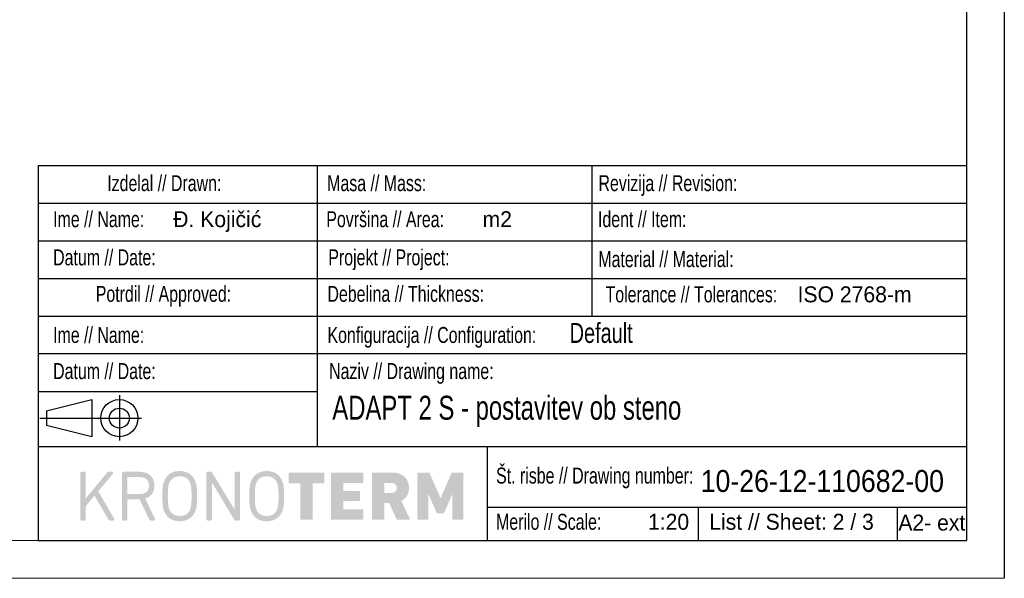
# Model space of a CAD drawing. Header units: millimetres. Extents: x 0 to 39025, y -31299 to 8400.
# Tile 117 of 206: x 15958 to 18568, y -15649 to -14167. Entities that reach past the tile are written whole.
import ezdxf

# ---------------------------------------------------------------- set-up
doc = ezdxf.new("R2010")
doc.units = ezdxf.units.MM
doc.layers.add('FORMAT', color=7, linetype='Continuous')
doc.styles.add('SLDTEXTSTYLE3', font='arial.ttf', dxfattribs={"width": 0.948})
doc.styles.add('SLDTEXTSTYLE4', font='ARIALN.TTF', dxfattribs={"width": 0.87})
doc.styles.add('SLDTEXTSTYLE5', font='ARIALN.TTF', dxfattribs={"width": 0.87, "bigfont": 'bigfont'})

msp = doc.modelspace()

# ---------------------------------------------------------------- hatches: boundary and pattern name
at = {"ltscale": 10}
h = msp.add_hatch(color=0, dxfattribs=at)
h.dxf.hatch_style = 1
edge = h.paths.add_edge_path()
edge.add_spline(control_points=[(16655.2, -15394.4), (16648.8, -15375.1), (16634.1, -15364.8), (16612.9, -15364.8), (16591.5, -15364.8), (16576.8, -15375.1), (16570.4, -15394.4)], knot_values=[0, 0, 0, 0, 1, 1, 1, 2, 2, 2, 2], degree=3, periodic=0)
edge.add_spline(control_points=[(16570.4, -15394.4), (16568.1, -15401.5), (16566.6, -15410.1), (16566.6, -15431.4), (16566.6, -15452.7), (16568.1, -15461.4), (16570.4, -15468.4)], knot_values=[2, 2, 2, 2, 3, 3, 3, 4, 4, 4, 4], degree=3, periodic=0)
edge.add_spline(control_points=[(16570.4, -15468.4), (16576.8, -15487.7), (16591.5, -15498), (16612.9, -15498), (16634.1, -15498), (16648.8, -15487.7), (16655.2, -15468.4)], knot_values=[4, 4, 4, 4, 5, 5, 5, 6, 6, 6, 6], degree=3, periodic=0)
edge.add_spline(control_points=[(16655.2, -15468.4), (16657.5, -15461.4), (16659, -15452.7), (16659, -15431.4), (16659, -15410.1), (16657.5, -15401.5), (16655.2, -15394.4)], knot_values=[6, 6, 6, 6, 7, 7, 7, 8, 8, 8, 8], degree=3, periodic=0)
edge = h.paths.add_edge_path(flags=16)
edge.add_spline(control_points=[(16644.3, -15431.4), (16644.3, -15452.4), (16642.7, -15459.9), (16641.3, -15464.2)], knot_values=[0, 0, 0, 0, 1, 1, 1, 1], degree=3, periodic=0)
edge.add_spline(control_points=[(16641.3, -15464.2), (16636.9, -15477.4), (16627.3, -15484), (16612.9, -15484), (16598.3, -15484), (16588.7, -15477.4), (16584.3, -15464.2)], knot_values=[1, 1, 1, 1, 2, 2, 2, 3, 3, 3, 3], degree=3, periodic=0)
edge.add_spline(control_points=[(16584.3, -15464.2), (16582.9, -15459.9), (16581.3, -15452.4), (16581.3, -15410.4), (16582.9, -15402.9), (16584.3, -15398.6)], knot_values=[3, 3, 3, 3, 4, 4, 5, 5, 5, 5], degree=3, periodic=0)
edge.add_spline(control_points=[(16584.3, -15398.6), (16588.7, -15385.5), (16598.3, -15378.8), (16612.9, -15378.8), (16627.3, -15378.8), (16636.9, -15385.5), (16641.3, -15398.6)], knot_values=[5, 5, 5, 5, 6, 6, 6, 7, 7, 7, 7], degree=3, periodic=0)
edge.add_spline(control_points=[(16641.3, -15398.6), (16642.7, -15402.9), (16644.3, -15410.4), (16644.3, -15431.4)], knot_values=[7, 7, 7, 7, 8, 8, 8, 8], degree=3, periodic=0)
edge = h.paths.add_edge_path()
edge.add_spline(control_points=[(16542.3, -15370.5), (16542.3, -15368.3), (16540.7, -15366.7), (16538.5, -15366.7)], knot_values=[17, 17, 17, 17, 18, 18, 18, 18], degree=3, periodic=0)
edge.add_line((16538.5, -15366.7), (16531.7, -15366.7))
edge.add_spline(control_points=[(16531.7, -15366.7), (16529.5, -15366.7), (16527.9, -15368.3), (16527.9, -15370.5)], knot_values=[1, 1, 1, 1, 2, 2, 2, 2], degree=3, periodic=0)
edge.add_line((16527.9, -15370.5), (16527.9, -15467.5))
edge.add_line((16527.9, -15467.5), (16468.5, -15369.6))
edge.add_spline(control_points=[(16468.5, -15369.6), (16467.5, -15367.7), (16465.9, -15366.7), (16463.6, -15366.7)], knot_values=[4, 4, 4, 4, 5, 5, 5, 5], degree=3, periodic=0)
edge.add_line((16463.6, -15366.7), (16456.8, -15366.7))
edge.add_spline(control_points=[(16456.8, -15366.7), (16454.6, -15366.7), (16452.9, -15368.3), (16452.9, -15370.5)], knot_values=[6, 6, 6, 6, 7, 7, 7, 7], degree=3, periodic=0)
edge.add_line((16452.9, -15370.5), (16452.9, -15492.3))
edge.add_spline(control_points=[(16452.9, -15492.3), (16452.9, -15494.5), (16454.6, -15496.1), (16456.8, -15496.1)], knot_values=[8, 8, 8, 8, 9, 9, 9, 9], degree=3, periodic=0)
edge.add_line((16456.8, -15496.1), (16463.6, -15496.1))
edge.add_spline(control_points=[(16463.6, -15496.1), (16465.8, -15496.1), (16467.4, -15494.5), (16467.4, -15492.3)], knot_values=[10, 10, 10, 10, 11, 11, 11, 11], degree=3, periodic=0)
edge.add_line((16467.4, -15492.3), (16467.4, -15394.9))
edge.add_line((16467.4, -15394.9), (16526.5, -15493.4))
edge.add_spline(control_points=[(16526.5, -15493.4), (16527.6, -15495.2), (16529.3, -15496.1), (16531.3, -15496.1)], knot_values=[13, 13, 13, 13, 14, 14, 14, 14], degree=3, periodic=0)
edge.add_line((16531.3, -15496.1), (16538.5, -15496.1))
edge.add_spline(control_points=[(16538.5, -15496.1), (16540.7, -15496.1), (16542.3, -15494.5), (16542.3, -15492.3)], knot_values=[15, 15, 15, 15, 16, 16, 16, 16], degree=3, periodic=0)
edge.add_line((16542.3, -15492.3), (16542.3, -15370.5))
edge = h.paths.add_edge_path()
edge.add_spline(control_points=[(16382.2, -15364.8), (16360.8, -15364.8), (16346.1, -15375.1), (16339.7, -15394.4)], knot_values=[0, 0, 0, 0, 1, 1, 1, 1], degree=3, periodic=0)
edge.add_spline(control_points=[(16339.7, -15394.4), (16337.4, -15401.5), (16336, -15410.1), (16336, -15431.4), (16336, -15452.7), (16337.4, -15461.4), (16339.7, -15468.4)], knot_values=[1, 1, 1, 1, 2, 2, 2, 3, 3, 3, 3], degree=3, periodic=0)
edge.add_spline(control_points=[(16339.7, -15468.4), (16346.1, -15487.7), (16360.8, -15498), (16382.2, -15498), (16403.5, -15498), (16418.1, -15487.7), (16424.5, -15468.4)], knot_values=[3, 3, 3, 3, 4, 4, 4, 5, 5, 5, 5], degree=3, periodic=0)
edge.add_spline(control_points=[(16424.5, -15468.4), (16426.9, -15461.4), (16428.3, -15452.7), (16428.3, -15431.4), (16428.3, -15410.1), (16426.9, -15401.5), (16424.5, -15394.4)], knot_values=[5, 5, 5, 5, 6, 6, 6, 7, 7, 7, 7], degree=3, periodic=0)
edge.add_spline(control_points=[(16424.5, -15394.4), (16418.1, -15375.1), (16403.5, -15364.8), (16382.2, -15364.8)], knot_values=[7, 7, 7, 7, 8, 8, 8, 8], degree=3, periodic=0)
edge = h.paths.add_edge_path(flags=16)
edge.add_spline(control_points=[(16410.6, -15398.6), (16412, -15402.9), (16413.6, -15410.4), (16413.6, -15431.4)], knot_values=[8, 8, 8, 8, 9, 9, 9, 9], degree=3, periodic=0)
edge.add_spline(control_points=[(16413.6, -15431.4), (16413.6, -15452.4), (16412, -15459.9), (16410.6, -15464.2)], knot_values=[0, 0, 0, 0, 1, 1, 1, 1], degree=3, periodic=0)
edge.add_spline(control_points=[(16410.6, -15464.2), (16406.2, -15477.4), (16396.7, -15484), (16382.2, -15484)], knot_values=[1, 1, 1, 1, 2, 2, 2, 2], degree=3, periodic=0)
edge.add_spline(control_points=[(16382.2, -15484), (16367.7, -15484), (16358.1, -15477.4), (16353.7, -15464.2)], knot_values=[2, 2, 2, 2, 3, 3, 3, 3], degree=3, periodic=0)
edge.add_line((16353.7, -15464.2), (16353.7, -15464.2))
edge.add_spline(control_points=[(16353.7, -15464.2), (16352.2, -15459.9), (16350.6, -15452.4), (16350.6, -15431.4)], knot_values=[4, 4, 4, 4, 5, 5, 5, 5], degree=3, periodic=0)
edge.add_spline(control_points=[(16350.6, -15431.4), (16350.6, -15410.4), (16352.2, -15402.9), (16353.7, -15398.6)], knot_values=[5, 5, 5, 5, 6, 6, 6, 6], degree=3, periodic=0)
edge.add_spline(control_points=[(16353.7, -15398.6), (16358.1, -15385.5), (16367.7, -15378.8), (16382.2, -15378.8)], knot_values=[6, 6, 6, 6, 7, 7, 7, 7], degree=3, periodic=0)
edge.add_spline(control_points=[(16382.2, -15378.8), (16396.7, -15378.8), (16406.2, -15385.5), (16410.6, -15398.6)], knot_values=[7, 7, 7, 7, 8, 8, 8, 8], degree=3, periodic=0)
edge = h.paths.add_edge_path()
edge.add_spline(control_points=[(16316.8, -15494.5), (16317.4, -15493.5), (16317.3, -15492.2), (16316.7, -15491.2)], knot_values=[14, 14, 14, 14, 15, 15, 15, 15], degree=3, periodic=0)
edge.add_line((16316.7, -15491.2), (16290.4, -15437.9))
edge.add_spline(control_points=[(16290.4, -15437.9), (16306.2, -15433.1), (16315.2, -15420.7), (16315.2, -15403.4)], knot_values=[0, 0, 0, 0, 1, 1, 1, 1], degree=3, periodic=0)
edge.add_spline(control_points=[(16315.2, -15403.4), (16315.2, -15380.7), (16299.8, -15366.7), (16275, -15366.7)], knot_values=[1, 1, 1, 1, 2, 2, 2, 2], degree=3, periodic=0)
edge.add_line((16275, -15366.7), (16233, -15366.7))
edge.add_spline(control_points=[(16233, -15366.7), (16230.7, -15366.7), (16229.1, -15368.3), (16229.1, -15370.5)], knot_values=[3, 3, 3, 3, 4, 4, 4, 4], degree=3, periodic=0)
edge.add_line((16229.1, -15370.5), (16229.1, -15492.3))
edge.add_spline(control_points=[(16229.1, -15492.3), (16229.1, -15494.5), (16230.7, -15496.1), (16233, -15496.1)], knot_values=[5, 5, 5, 5, 6, 6, 6, 6], degree=3, periodic=0)
edge.add_line((16233, -15496.1), (16239.8, -15496.1))
edge.add_spline(control_points=[(16239.8, -15496.1), (16242, -15496.1), (16243.6, -15494.5), (16243.6, -15492.3)], knot_values=[7, 7, 7, 7, 8, 8, 8, 8], degree=3, periodic=0)
edge.add_line((16243.6, -15492.3), (16243.6, -15440))
edge.add_line((16243.6, -15440), (16275.6, -15440))
edge.add_line((16275.6, -15440), (16301.4, -15493.3))
edge.add_spline(control_points=[(16301.4, -15493.3), (16302, -15494.6), (16303, -15496.1), (16305.5, -15496.1)], knot_values=[11, 11, 11, 11, 12, 12, 12, 12], degree=3, periodic=0)
edge.add_line((16305.5, -15496.1), (16314, -15496.1))
edge.add_spline(control_points=[(16314, -15496.1), (16315.2, -15496.1), (16316.3, -15495.5), (16316.8, -15494.5)], knot_values=[13, 13, 13, 13, 14, 14, 14, 14], degree=3, periodic=0)
edge = h.paths.add_edge_path(flags=16)
edge.add_spline(control_points=[(16300.7, -15403.4), (16300.7, -15418), (16291.5, -15426.1), (16274.8, -15426.1)], knot_values=[2, 2, 2, 2, 3, 3, 3, 3], degree=3, periodic=0)
edge.add_line((16274.8, -15426.1), (16243.6, -15426.1))
edge.add_line((16243.6, -15426.1), (16243.6, -15380.6))
edge.add_line((16243.6, -15380.6), (16274.8, -15380.6))
edge.add_spline(control_points=[(16274.8, -15380.6), (16291.5, -15380.6), (16300.7, -15388.7), (16300.7, -15403.4)], knot_values=[1, 1, 1, 1, 2, 2, 2, 2], degree=3, periodic=0)
edge = h.paths.add_edge_path()
edge.add_spline(control_points=[(16208.5, -15494.5), (16209.1, -15493.5), (16209, -15492.2), (16208.3, -15491.1)], knot_values=[20, 20, 20, 20, 21, 21, 21, 21], degree=3, periodic=0)
edge.add_line((16208.3, -15491.1), (16166.2, -15418.3))
edge.add_line((16166.2, -15418.3), (16204.8, -15372.1))
edge.add_spline(control_points=[(16204.8, -15372.1), (16205.8, -15371.1), (16206.1, -15369.8), (16205.7, -15368.6)], knot_values=[1, 1, 1, 1, 2, 2, 2, 2], degree=3, periodic=0)
edge.add_spline(control_points=[(16205.7, -15368.6), (16205.2, -15367.4), (16204, -15366.7), (16202.7, -15366.7)], knot_values=[2, 2, 2, 2, 3, 3, 3, 3], degree=3, periodic=0)
edge.add_line((16202.7, -15366.7), (16194, -15366.7))
edge.add_spline(control_points=[(16194, -15366.7), (16191.9, -15366.7), (16190.7, -15367.8), (16189.4, -15369.1)], knot_values=[4, 4, 4, 4, 5, 5, 5, 5], degree=3, periodic=0)
edge.add_line((16189.4, -15369.1), (16133.1, -15437.3))
edge.add_line((16133.1, -15437.3), (16133.1, -15370.5))
edge.add_spline(control_points=[(16133.1, -15370.5), (16133.1, -15368.3), (16131.5, -15366.7), (16129.3, -15366.7)], knot_values=[7, 7, 7, 7, 8, 8, 8, 8], degree=3, periodic=0)
edge.add_line((16129.3, -15366.7), (16122.4, -15366.7))
edge.add_spline(control_points=[(16122.4, -15366.7), (16120.2, -15366.7), (16118.6, -15368.3), (16118.6, -15370.5)], knot_values=[9, 9, 9, 9, 10, 10, 10, 10], degree=3, periodic=0)
edge.add_line((16118.6, -15370.5), (16118.6, -15492.3))
edge.add_spline(control_points=[(16118.6, -15492.3), (16118.6, -15494.5), (16120.2, -15496.1), (16122.4, -15496.1)], knot_values=[11, 11, 11, 11, 12, 12, 12, 12], degree=3, periodic=0)
edge.add_line((16122.4, -15496.1), (16129.3, -15496.1))
edge.add_spline(control_points=[(16129.3, -15496.1), (16131.5, -15496.1), (16133.1, -15494.5), (16133.1, -15492.3)], knot_values=[13, 13, 13, 13, 14, 14, 14, 14], degree=3, periodic=0)
edge.add_line((16133.1, -15492.3), (16133.1, -15458))
edge.add_line((16133.1, -15458), (16156.4, -15430.1))
edge.add_line((16156.4, -15430.1), (16192.9, -15493.6))
edge.add_spline(control_points=[(16192.9, -15493.6), (16193.7, -15494.8), (16194.9, -15496.1), (16197.3, -15496.1)], knot_values=[17, 17, 17, 17, 18, 18, 18, 18], degree=3, periodic=0)
edge.add_line((16197.3, -15496.1), (16205.7, -15496.1))
edge.add_spline(control_points=[(16205.7, -15496.1), (16206.9, -15496.1), (16208, -15495.5), (16208.5, -15494.5)], knot_values=[19, 19, 19, 19, 20, 20, 20, 20], degree=3, periodic=0)
edge = h.paths.add_edge_path()
edge.add_spline(control_points=[(17134.4, -15370.5), (17134.4, -15369.4), (17133.6, -15368.7), (17132.5, -15368.7)], knot_values=[25, 25, 25, 25, 26, 26, 26, 26], degree=3, periodic=0)
edge.add_line((17132.5, -15368.7), (17105.6, -15368.7))
edge.add_spline(control_points=[(17105.6, -15368.7), (17104.3, -15368.7), (17103, -15369), (17102.4, -15370.5)], knot_values=[1, 1, 1, 1, 2, 2, 2, 2], degree=3, periodic=0)
edge.add_line((17102.4, -15370.5), (17074.2, -15436))
edge.add_line((17074.2, -15436), (17073.5, -15436))
edge.add_line((17073.5, -15436), (17044.5, -15370.5))
edge.add_spline(control_points=[(17044.5, -15370.5), (17044, -15369), (17042.7, -15368.7), (17041.4, -15368.7)], knot_values=[5, 5, 5, 5, 6, 6, 6, 6], degree=3, periodic=0)
edge.add_line((17041.4, -15368.7), (17014.1, -15368.7))
edge.add_spline(control_points=[(17014.1, -15368.7), (17013, -15368.7), (17012.2, -15369.4), (17012.2, -15370.5)], knot_values=[7, 7, 7, 7, 8, 8, 8, 8], degree=3, periodic=0)
edge.add_line((17012.2, -15370.5), (17012.2, -15492.3))
edge.add_spline(control_points=[(17012.2, -15492.3), (17012.2, -15493.4), (17013, -15494.1), (17014.1, -15494.1)], knot_values=[9, 9, 9, 9, 10, 10, 10, 10], degree=3, periodic=0)
edge.add_line((17014.1, -15494.1), (17039.7, -15494.1))
edge.add_spline(control_points=[(17039.7, -15494.1), (17040.8, -15494.1), (17041.6, -15493.4), (17041.6, -15492.3)], knot_values=[11, 11, 11, 11, 12, 12, 12, 12], degree=3, periodic=0)
edge.add_line((17041.6, -15492.3), (17041.6, -15427.7))
edge.add_line((17041.6, -15427.7), (17042.5, -15427.7))
edge.add_line((17042.5, -15427.7), (17062.6, -15474.6))
edge.add_spline(control_points=[(17062.6, -15474.6), (17063.7, -15476.4), (17065, -15477), (17066.1, -15477)], knot_values=[15, 15, 15, 15, 16, 16, 16, 16], degree=3, periodic=0)
edge.add_line((17066.1, -15477), (17080.5, -15477))
edge.add_spline(control_points=[(17080.5, -15477), (17081.6, -15477), (17083.1, -15476.4), (17084, -15474.6)], knot_values=[17, 17, 17, 17, 18, 18, 18, 18], degree=3, periodic=0)
edge.add_line((17084, -15474.6), (17104.1, -15427.7))
edge.add_line((17104.1, -15427.7), (17105, -15427.7))
edge.add_line((17105, -15427.7), (17105, -15492.3))
edge.add_spline(control_points=[(17105, -15492.3), (17105, -15493.4), (17105.8, -15494.1), (17106.9, -15494.1)], knot_values=[21, 21, 21, 21, 22, 22, 22, 22], degree=3, periodic=0)
edge.add_line((17106.9, -15494.1), (17132.5, -15494.1))
edge.add_spline(control_points=[(17132.5, -15494.1), (17133.6, -15494.1), (17134.4, -15493.4), (17134.4, -15492.3)], knot_values=[23, 23, 23, 23, 24, 24, 24, 24], degree=3, periodic=0)
edge.add_line((17134.4, -15492.3), (17134.4, -15370.5))
edge = h.paths.add_edge_path()
edge.add_spline(control_points=[(16991.1, -15494.1), (16992.4, -15494.1), (16993, -15493), (16992.4, -15491.9)], knot_values=[14, 14, 14, 14, 15, 15, 15, 15], degree=3, periodic=0)
edge.add_line((16992.4, -15491.9), (16969.4, -15444.1))
edge.add_spline(control_points=[(16969.4, -15444.1), (16982.7, -15437.5), (16990, -15424.8), (16990, -15409.1)], knot_values=[0, 0, 0, 0, 1, 1, 1, 1], degree=3, periodic=0)
edge.add_spline(control_points=[(16990, -15409.1), (16990, -15385.5), (16973.6, -15368.7), (16944.8, -15368.7)], knot_values=[1, 1, 1, 1, 2, 2, 2, 2], degree=3, periodic=0)
edge.add_line((16944.8, -15368.7), (16893.7, -15368.7))
edge.add_spline(control_points=[(16893.7, -15368.7), (16892.6, -15368.7), (16891.9, -15369.4), (16891.9, -15370.5)], knot_values=[3, 3, 3, 3, 4, 4, 4, 4], degree=3, periodic=0)
edge.add_line((16891.9, -15370.5), (16891.9, -15492.3))
edge.add_spline(control_points=[(16891.9, -15492.3), (16891.9, -15493.4), (16892.6, -15494.1), (16893.7, -15494.1)], knot_values=[5, 5, 5, 5, 6, 6, 6, 6], degree=3, periodic=0)
edge.add_line((16893.7, -15494.1), (16922.5, -15494.1))
edge.add_spline(control_points=[(16922.5, -15494.1), (16923.6, -15494.1), (16924.3, -15493.4), (16924.3, -15492.3)], knot_values=[7, 7, 7, 7, 8, 8, 8, 8], degree=3, periodic=0)
edge.add_line((16924.3, -15492.3), (16924.3, -15450.6))
edge.add_spline(control_points=[(16924.3, -15450.6), (16924.3, -15449.9), (16924.7, -15449.5), (16925.5, -15449.5)], knot_values=[9, 9, 9, 9, 10, 10, 10, 10], degree=3, periodic=0)
edge.add_line((16925.5, -15449.5), (16937.4, -15449.5))
edge.add_line((16937.4, -15449.5), (16956.5, -15492.3))
edge.add_spline(control_points=[(16956.5, -15492.3), (16957, -15493.6), (16957.6, -15494.1), (16959.2, -15494.1)], knot_values=[12, 12, 12, 12, 13, 13, 13, 13], degree=3, periodic=0)
edge.add_line((16959.2, -15494.1), (16991.1, -15494.1))
edge = h.paths.add_edge_path(flags=16)
edge.add_spline(control_points=[(16957.6, -15409.5), (16957.6, -15417.6), (16952, -15422.7), (16942.8, -15422.7)], knot_values=[6, 6, 6, 6, 7, 7, 7, 7], degree=3, periodic=0)
edge.add_line((16942.8, -15422.7), (16925.5, -15422.7))
edge.add_spline(control_points=[(16925.5, -15422.7), (16924.7, -15422.7), (16924.3, -15422.4), (16924.3, -15421.6)], knot_values=[1, 1, 1, 1, 2, 2, 2, 2], degree=3, periodic=0)
edge.add_line((16924.3, -15421.6), (16924.3, -15397.3))
edge.add_spline(control_points=[(16924.3, -15397.3), (16924.3, -15396.5), (16924.7, -15396.2), (16925.5, -15396.2)], knot_values=[3, 3, 3, 3, 4, 4, 4, 4], degree=3, periodic=0)
edge.add_line((16925.5, -15396.2), (16942.8, -15396.2))
edge.add_spline(control_points=[(16942.8, -15396.2), (16952, -15396.2), (16957.6, -15401.3), (16957.6, -15409.5)], knot_values=[5, 5, 5, 5, 6, 6, 6, 6], degree=3, periodic=0)
edge = h.paths.add_edge_path()
edge.add_spline(control_points=[(16869.1, -15370.5), (16869.1, -15369.4), (16868.3, -15368.7), (16867.2, -15368.7)], knot_values=[23, 23, 23, 23, 24, 24, 24, 24], degree=3, periodic=0)
edge.add_line((16867.2, -15368.7), (16785.1, -15368.7))
edge.add_spline(control_points=[(16785.1, -15368.7), (16784, -15368.7), (16783.3, -15369.4), (16783.3, -15370.5)], knot_values=[1, 1, 1, 1, 2, 2, 2, 2], degree=3, periodic=0)
edge.add_line((16783.3, -15370.5), (16783.3, -15492.3))
edge.add_spline(control_points=[(16783.3, -15492.3), (16783.3, -15493.4), (16784, -15494.1), (16785.1, -15494.1)], knot_values=[3, 3, 3, 3, 4, 4, 4, 4], degree=3, periodic=0)
edge.add_line((16785.1, -15494.1), (16867.2, -15494.1))
edge.add_spline(control_points=[(16867.2, -15494.1), (16868.3, -15494.1), (16869.1, -15493.4), (16869.1, -15492.3)], knot_values=[5, 5, 5, 5, 6, 6, 6, 6], degree=3, periodic=0)
edge.add_line((16869.1, -15492.3), (16869.1, -15468.5))
edge.add_spline(control_points=[(16869.1, -15468.5), (16869.1, -15467.4), (16868.3, -15466.7), (16867.2, -15466.7)], knot_values=[7, 7, 7, 7, 8, 8, 8, 8], degree=3, periodic=0)
edge.add_line((16867.2, -15466.7), (16816.9, -15466.7))
edge.add_spline(control_points=[(16816.9, -15466.7), (16816.1, -15466.7), (16815.7, -15466.3), (16815.7, -15465.5)], knot_values=[9, 9, 9, 9, 10, 10, 10, 10], degree=3, periodic=0)
edge.add_line((16815.7, -15465.5), (16815.7, -15445.4))
edge.add_spline(control_points=[(16815.7, -15445.4), (16815.7, -15444.7), (16816.1, -15444.3), (16816.9, -15444.3)], knot_values=[11, 11, 11, 11, 12, 12, 12, 12], degree=3, periodic=0)
edge.add_line((16816.9, -15444.3), (16858.2, -15444.3))
edge.add_spline(control_points=[(16858.2, -15444.3), (16859.3, -15444.3), (16860, -15443.6), (16860, -15442.5)], knot_values=[13, 13, 13, 13, 14, 14, 14, 14], degree=3, periodic=0)
edge.add_line((16860, -15442.5), (16860, -15419.2))
edge.add_spline(control_points=[(16860, -15419.2), (16860, -15418.1), (16859.3, -15417.4), (16858.2, -15417.4)], knot_values=[15, 15, 15, 15, 16, 16, 16, 16], degree=3, periodic=0)
edge.add_line((16858.2, -15417.4), (16816.9, -15417.4))
edge.add_spline(control_points=[(16816.9, -15417.4), (16816.1, -15417.4), (16815.7, -15417), (16815.7, -15416.3)], knot_values=[17, 17, 17, 17, 18, 18, 18, 18], degree=3, periodic=0)
edge.add_line((16815.7, -15416.3), (16815.7, -15397.3))
edge.add_spline(control_points=[(16815.7, -15397.3), (16815.7, -15396.5), (16816.1, -15396.2), (16816.9, -15396.2)], knot_values=[19, 19, 19, 19, 20, 20, 20, 20], degree=3, periodic=0)
edge.add_line((16816.9, -15396.2), (16867.2, -15396.2))
edge.add_spline(control_points=[(16867.2, -15396.2), (16868.3, -15396.2), (16869.1, -15395.4), (16869.1, -15394.3)], knot_values=[21, 21, 21, 21, 22, 22, 22, 22], degree=3, periodic=0)
edge.add_line((16869.1, -15394.3), (16869.1, -15370.5))
edge = h.paths.add_edge_path()
edge.add_spline(control_points=[(16734.8, -15397.6), (16734.9, -15397.5), (16735.1, -15397.5), (16735.5, -15397.5)], knot_values=[30, 30, 30, 30, 31, 31, 31, 31], degree=3, periodic=0)
edge.add_line((16735.5, -15397.5), (16763.3, -15397.5))
edge.add_line((16763.3, -15397.5), (16763.7, -15397.5))
edge.add_spline(control_points=[(16763.7, -15397.5), (16764, -15397.5), (16764.4, -15397.3), (16764.6, -15397.1)], knot_values=[0, 0, 0, 0, 1, 1, 1, 1], degree=3, periodic=0)
edge.add_spline(control_points=[(16764.6, -15397.1), (16764.9, -15396.7), (16765.1, -15396.2), (16765.1, -15395.6)], knot_values=[1, 1, 1, 1, 2, 2, 2, 2], degree=3, periodic=0)
edge.add_line((16765.1, -15395.6), (16765.1, -15370.5))
edge.add_spline(control_points=[(16765.1, -15370.5), (16765.1, -15370.1), (16764.9, -15369.8), (16764.8, -15369.6)], knot_values=[3, 3, 3, 3, 4, 4, 4, 4], degree=3, periodic=0)
edge.add_spline(control_points=[(16764.8, -15369.6), (16764.8, -15369.4), (16764.6, -15369.2)], knot_values=[4, 4, 4, 5, 5, 5], degree=2, periodic=0)
edge.add_spline(control_points=[(16764.6, -15369.2), (16764.2, -15368.9), (16763.8, -15368.7), (16763.3, -15368.7)], knot_values=[5, 5, 5, 5, 6, 6, 6, 6], degree=3, periodic=0)
edge.add_line((16763.3, -15368.7), (16673, -15368.7))
edge.add_line((16673, -15368.7), (16672.5, -15368.7))
edge.add_spline(control_points=[(16672.5, -15368.7), (16671.7, -15368.9), (16671.2, -15369.6), (16671.2, -15370.5)], knot_values=[8, 8, 8, 8, 9, 9, 9, 9], degree=3, periodic=0)
edge.add_line((16671.2, -15370.5), (16671.2, -15395.6))
edge.add_spline(control_points=[(16671.2, -15395.6), (16671.2, -15396), (16671.2, -15396.4), (16671.4, -15396.7)], knot_values=[10, 10, 10, 10, 11, 11, 11, 11], degree=3, periodic=0)
edge.add_spline(control_points=[(16671.4, -15396.7), (16671.5, -15396.7), (16671.5, -15396.9)], knot_values=[11, 11, 11, 12, 12, 12], degree=2, periodic=0)
edge.add_line((16671.5, -15396.9), (16671.7, -15397.1))
edge.add_spline(control_points=[(16671.7, -15397.1), (16671.9, -15397.3), (16672.1, -15397.5), (16672.5, -15397.5)], knot_values=[13, 13, 13, 13, 14, 14, 14, 14], degree=3, periodic=0)
edge.add_line((16672.5, -15397.5), (16673, -15397.5))
edge.add_line((16673, -15397.5), (16700.8, -15397.5))
edge.add_line((16700.8, -15397.5), (16701, -15397.5))
edge.add_spline(control_points=[(16701, -15397.5), (16701.5, -15397.6), (16701.9, -15398), (16701.9, -15398.6)], knot_values=[17, 17, 17, 17, 18, 18, 18, 18], degree=3, periodic=0)
edge.add_line((16701.9, -15398.6), (16701.9, -15492.3))
edge.add_line((16701.9, -15492.3), (16701.9, -15492.9))
edge.add_spline(control_points=[(16701.9, -15492.9), (16701.9, -15493.2), (16702.1, -15493.4), (16702.3, -15493.6)], knot_values=[20, 20, 20, 20, 21, 21, 21, 21], degree=3, periodic=0)
edge.add_spline(control_points=[(16702.3, -15493.6), (16702.7, -15494), (16702.8, -15494.1), (16703.2, -15494.1)], knot_values=[21, 21, 21, 21, 22, 22, 22, 22], degree=3, periodic=0)
edge.add_line((16703.2, -15494.1), (16703.8, -15494.1))
edge.add_line((16703.8, -15494.1), (16732.5, -15494.1))
edge.add_spline(control_points=[(16732.5, -15494.1), (16732.9, -15494.1), (16733.3, -15494.1), (16733.5, -15494)], knot_values=[24, 24, 24, 24, 25, 25, 25, 25], degree=3, periodic=0)
edge.add_spline(control_points=[(16733.5, -15494), (16734, -15493.6), (16734.2, -15493.4), (16734.4, -15492.9)], knot_values=[25, 25, 25, 25, 26, 26, 26, 26], degree=3, periodic=0)
edge.add_line((16734.4, -15492.9), (16734.4, -15492.3))
edge.add_line((16734.4, -15492.3), (16734.4, -15398.6))
edge.add_line((16734.4, -15398.6), (16734.4, -15398))
edge.add_spline(control_points=[(16734.4, -15398), (16734.6, -15397.8), (16734.6, -15397.6), (16734.8, -15397.6)], knot_values=[29, 29, 29, 29, 30, 30, 30, 30], degree=3, periodic=0)

# ---------------------------------------------------------------- linework, layer by layer
at = {"layer": 'FORMAT', "ltscale": 27}
for p, q in [((18568, -7249.4), (18568, -15649.4)), ((18468, -7349.4), (18468, -15549.4))]:
    msp.add_line(p, q, dxfattribs=at)
at = {"layer": 'FORMAT', "lineweight": 25}
for q in [(16007.3, -15549.4), (18468.2, -14553.7)]:
    msp.add_line((16007.3, -14553.7), q, dxfattribs=at)
at = {"layer": 'FORMAT'}
for p, q in [((16747.2, -15300.1), (16747.2, -14553.7)), ((17474.8, -14553.7), (17474.8, -14953.7)), ((16007.3, -14653.7), (18468, -14653.7)), ((16007.3, -14753.7), (18468, -14753.7)), ((16007.3, -14853.7), (18468, -14853.7)), ((16007.3, -14953.7), (18468, -14953.7)), ((18468, -15053.7), (16007.3, -15053.7)), ((16007.3, -15153.7), (16747.2, -15153.7)), ((16222.2, -15163.5), (16222.2, -15283.7)), ((16028.7, -15204.9), (16149.6, -15175.1)), ((16149.6, -15175.1), (16149.6, -15273.7)), ((16028.7, -15204.9), (16028.7, -15244)), ((16011.2, -15224.4), (16280.6, -15224.4)), ((16149.6, -15273.7), (16028.7, -15244)), ((16007.3, -15300.1), (18468, -15300.1)), ((17196.9, -15300.1), (17196.9, -15549.4)), ((17196.9, -15460.3), (18468.1, -15460.3)), ((17756.6, -15460.3), (17756.6, -15549.4)), ((18283.6, -15460.3), (18283.6, -15549.4))]:
    msp.add_line(p, q, dxfattribs=at)
at = {"layer": 'FORMAT', "color": 7, "linetype": 'Continuous', "lineweight": 18, "ltscale": 27}
for p, q in [((500, -15549.4), (18468, -15549.4)), ((0, -15649.4), (18568, -15649.4))]:
    msp.add_line(p, q, dxfattribs=at)
at = {"layer": 'FORMAT', "linetype": 'Continuous', "lineweight": 25}
msp.add_line((16007.3, -15549.4), (18468, -15549.4), dxfattribs=at)
at = {"layer": 'FORMAT'}
for radius in [49.3, 26.5]:
    msp.add_circle((16222.2, -15224.4), radius, dxfattribs=at)

# ---------------------------------------------------------------- texts
at = {"layer": 'FORMAT', "attachment_point": 1}
for s, insert, char_height, style in [('Izdelal // Drawn:', (16190.1, -14579.8), 42.333, 'SLDTEXTSTYLE4'), ('Masa // Mass:', (16773.1, -14579.8), 42.333, 'SLDTEXTSTYLE4'), ('Revizija // Revision:', (17492.3, -14579.8), 42.333, 'SLDTEXTSTYLE4'), ('Đ. Kojičić', (16364.9, -14675.4), 42.33, 'SLDTEXTSTYLE3'), ('Površina // Area:', (16770.8, -14675.4), 42.333, 'SLDTEXTSTYLE5'), ('Ime // Name:', (16046.6, -14675.4), 42.333, 'SLDTEXTSTYLE4'), (' m2', (17169.4, -14675.4), 42.33, 'SLDTEXTSTYLE3'), ('Ident // Item:', (17490.9, -14675.4), 42.333, 'SLDTEXTSTYLE4'), ('Datum // Date:', (16046.6, -14776.7), 42.333, 'SLDTEXTSTYLE4'), ('Projekt // Project:', (16776.1, -14776.7), 42.333, 'SLDTEXTSTYLE4'), ('Material // Material:', (17491.8, -14781.4), 42.333, 'SLDTEXTSTYLE4'), ('Potrdil // Approved:', (16159.6, -14873.5), 42.333, 'SLDTEXTSTYLE4'), ('Debelina // Thickness:', (16773.8, -14873.5), 42.333, 'SLDTEXTSTYLE4'), ('Tolerance // Tolerances:', (17511, -14874.8), 42.333, 'SLDTEXTSTYLE4'), ('ISO 2768-m', (18020, -14874.8), 42.33, 'SLDTEXTSTYLE3'), ('Ime // Name:', (16046.6, -14982.6), 42.333, 'SLDTEXTSTYLE4'), ('Konfiguracija // Configuration:', (16773.9, -14982.6), 42.333, 'SLDTEXTSTYLE4'), ('Default', (17415.9, -14971.9), 52.92, 'SLDTEXTSTYLE4'), ('Datum // Date:', (16046.6, -15078.4), 42.333, 'SLDTEXTSTYLE4'), ('Naziv // Drawing name:', (16778.2, -15078.4), 42.333, 'SLDTEXTSTYLE4'), ('ADAPT 2 S - postavitev ob steno ', (16786.7, -15165.1), 63.5, 'SLDTEXTSTYLE4'), ('Št. risbe // Drawing number:', (17220.8, -15355.6), 42.333, 'SLDTEXTSTYLE5'), ('{\\fArial|b0|i0|c238|p34;\\H0.91667x;10-26-12-110682-00}', (17763.1, -15362.1), 63.5, 'SLDTEXTSTYLE4'), ('Merilo // Scale:', (17220.8, -15478.2), 42.333, 'SLDTEXTSTYLE4'), ('1:20', (17623.5, -15478.2), 42.33, 'SLDTEXTSTYLE3'), ('List // Sheet: 2 / 3', (17785.9, -15478.2), 42.333, 'SLDTEXTSTYLE3'), ('A2- ext', (18287.1, -15480.4), 42.33, 'SLDTEXTSTYLE3')]:
    msp.add_mtext(s, dxfattribs=dict(at, insert=insert, char_height=char_height, style=style))

doc.saveas('drawing.dxf')
